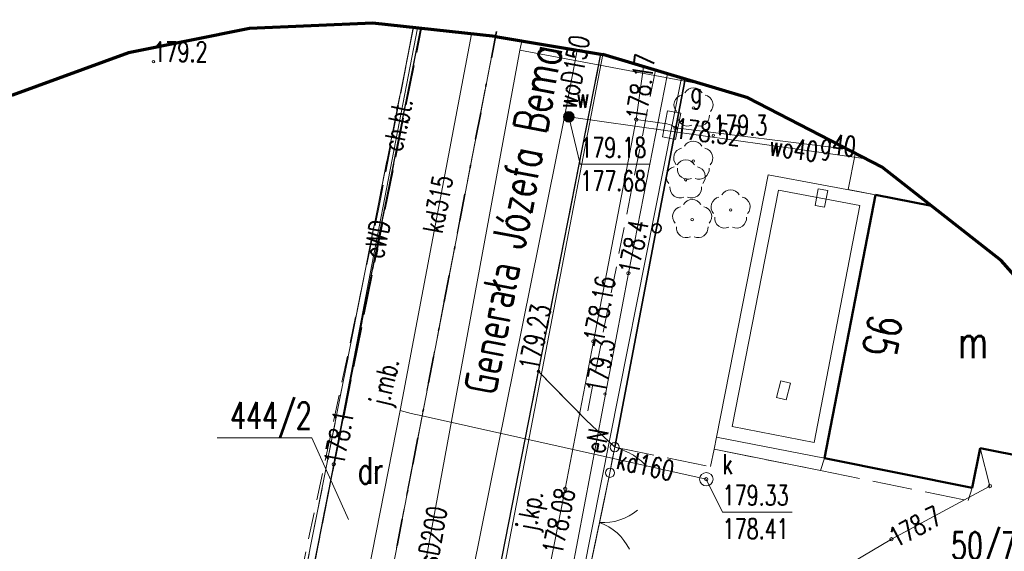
# Model space of a CAD drawing. Header units: metres. Extents: x 7429064 to 7429988, y 5709479 to 5710302.
# Tile 36 of 38: x 7429837 to 7429874, y 5710222 to 5710242. Entities that reach past the tile are written whole.
import ezdxf
from ezdxf.enums import TextEntityAlignment as Align

# ---------------------------------------------------------------- set-up
doc = ezdxf.new("R2010")
doc.units = ezdxf.units.M
doc.header["$MEASUREMENT"] = 0
for name, pattern in [('1', [0]), ('12', [3, 1, -1, 0, -1]), ('3_1', [0]), ('3_14', [1, -1]), ('3_KTCR02', [1.5, 1, -0.5]), ('3_KTJZ01', [2, 1.5, -0.5]), ('3_KTKR01', [0]), ('3_KTPL01', [2, 1.5, -0.5]), ('4', [2.5, 1.5, -1]), ('4_KTCR02', [1.5, 1, -0.5]), ('4_KTJZ01', [2, 1.5, -0.5]), ('4_KTKR01', [0]), ('5_EGBB01', [0]), ('5_EGBP12_02', [0]), ('5_EGBS10', [0]), ('5_EGBT07', [0]), ('7_1', [0]), ('7_SUPE_01', [0]), ('7_SUPG_01', [0]), ('7_SUPK_01', [0]), ('7_SUPW_01', [0]), ('8_1', [0]), ('8_SUPE_01', [0]), ('8_SUPK_01', [0])]:
    doc.linetypes.add(name, pattern=pattern)
doc.layers.get('0').update_dxf_attribs({"color": 250, "linetype": 'CONTINUOUS', "lineweight": 100})
for name, color, linetype, lineweight in [('DZIALKA_L_0', 96, '1', 18), ('DZIALKA_T_0', 96, 'CONTINUOUS', 18), ('EADTD_T_0', 7, 'CONTINUOUS', 25), ('EGBB_E_T_0', 7, 'CONTINUOUS', 25), ('EGBB_L_0', 7, '5_EGBB01', 50), ('EGBE_L_0', 7, '5_EGBT07', 18), ('EGBE_L_3', 7, '5_EGBS10', 18), ('EGBE_L_4', 7, '5_EGBP12_02', 18), ('GMINA_L_0', 7, '12', 35), ('KTCR_E_T_1_a', 7, 'CONTINUOUS', 15), ('KTCR_L_1', 7, '3_KTCR02', 18), ('KTCR_L_1_a', 7, '4_KTCR02', 18), ('KTJZ_E_T_0', 7, 'CONTINUOUS', 15), ('KTJZ_E_T_0_a', 7, 'CONTINUOUS', 15), ('KTJZ_L_0', 7, '3_KTJZ01', 18), ('KTJZ_L_0_a', 7, '4_KTJZ01', 18), ('KTKR_L_0', 7, '3_KTKR01', 25), ('KTKR_L_0_a', 7, '4_KTKR01', 25), ('KTOK_L_1', 7, '3_1', 18), ('KTOK_L_3', 7, '3_1', 18), ('KTOK_L_4', 7, 'CONTINUOUS', 35), ('KTPL_L_0', 7, '3_KTPL01', 18), ('KTUL_E_T_0', 7, 'CONTINUOUS', 25), ('OBOP_T_1', 96, 'CONTINUOUS', 18), ('RTPW_T_0', 7, 'CONTINUOUS', 15), ('RTPW_T_0_a', 7, 'CONTINUOUS', 15), ('RTPW_T_1', 7, 'CONTINUOUS', 15), ('SUPE_E_T_1_a', 1, 'CONTINUOUS', 15), ('SUPE_E_T_3', 1, 'CONTINUOUS', 15), ('SUPE_L_1_a', 1, '8_SUPE_01', 18), ('SUPE_L_3', 1, '7_SUPE_01', 18), ('SUPG_E_T_4', 7, 'CONTINUOUS', 15), ('SUPG_L_3', 52, '7_SUPG_01', 18), ('SUPG_L_4', 52, '7_SUPG_01', 18), ('SUPK_E_T_0', 34, 'CONTINUOUS', 15), ('SUPK_E_T_0_a', 34, 'CONTINUOUS', 15), ('SUPK_E_T_4', 34, 'CONTINUOUS', 15), ('SUPK_L_0', 34, '7_SUPK_01', 18), ('SUPK_L_0_a', 34, '8_SUPK_01', 18), ('SUPK_L_4', 34, '7_SUPK_01', 18), ('SUPW_E_T_0', 5, 'CONTINUOUS', 15), ('SUPW_L_0', 5, '7_SUPW_01', 18), ('SUTE_T_0', 1, 'CONTINUOUS', 18), ('SUTE_T_0_a', 1, 'CONTINUOUS', 18), ('SUTG_T_0', 52, 'CONTINUOUS', 18), ('SUTK_T_0', 7, 'CONTINUOUS', 18), ('SUTW_T_0', 5, 'CONTINUOUS', 18), ('SUUG_E_T_1', 7, 'CONTINUOUS', 15), ('SUUG_T_1', 7, 'CONTINUOUS', 18), ('SUUK_E_T_3', 7, 'CONTINUOUS', 15), ('SUUK_T_4', 7, 'CONTINUOUS', 18), ('SUUW_E_T_5', 7, 'CONTINUOUS', 15), ('SUUW_T_7', 7, 'CONTINUOUS', 18), ('UZYTKI_L_0', 96, '4', 18), ('UZYTKI_T_0', 96, 'CONTINUOUS', 18), ('zakres', 2, 'CONTINUOUS', 70)]:
    doc.layers.add(name, color=color, linetype=linetype, lineweight=lineweight)
doc.styles.get("Standard").update_dxf_attribs({"font": 'Simplex.SHX', "width": 0.75})

# ---------------------------------------------------------------- blocks, each defined once
blk = doc.blocks.new('3_OBOP02_01')
at = {"linetype": 'Continuous'}
blk.add_circle((0, 0), 0.045, dxfattribs=at)
for centre, start, end in [((0, 0.375), 30.1401, 149.8599), ((-0.357, 0.116), 102.1445, 221.86), ((0.357, 0.116), 318.14, 77.8555), ((-0.22, -0.303), 174.1482, 293.8542), ((0.22, -0.303), 246.1458, 5.8518)]:
    blk.add_arc(centre, 0.375, start, end, dxfattribs=at)
blk = doc.blocks.new('3_RTPW01')
at = {"linetype": 'Continuous'}
blk.add_circle((0, 0), 0.045, dxfattribs=at)
blk = doc.blocks.new('3_RTPW02')
at = {"linetype": 'Continuous'}
blk.add_circle((0, 0), 0.045, dxfattribs=at)
blk = doc.blocks.new('4_RTPW01')
at = {"linetype": 'Continuous'}
blk.add_circle((0, 0), 0.045, dxfattribs=at)
blk = doc.blocks.new('7_SUPS01_03')
at = {"linetype": 'Continuous'}
blk.add_circle((0, 0), 0.0625, dxfattribs=at)
blk = doc.blocks.new('7_SUPS01_04')
at = {"linetype": 'Continuous'}
blk.add_circle((0, 0), 0.0625, dxfattribs=at)
blk = doc.blocks.new('7_SUPS01_05')
at = {"linetype": 'Continuous'}
blk.add_circle((0, 0), 0.0625, dxfattribs=at)
blk = doc.blocks.new('7_SUPS01_08')
at = {"linetype": 'Continuous'}
blk.add_circle((0, 0), 0.0625, dxfattribs=at)
blk = doc.blocks.new('7_SUUS20_01')
at = {"linetype": 'Continuous'}
for p, q in [((0.5, 0.25), (-0.5, 0.25)), ((-0.5, 0.25), (-0.5, -0.25)), ((0.5, -0.25), (0.5, 0.25)), ((-0.5, -0.25), (0.5, -0.25))]:
    blk.add_line(p, q, dxfattribs=at)
blk = doc.blocks.new('7_SUUS22_01')
at = {"linetype": 'Continuous'}
blk.add_circle((0, 0), 0.25, dxfattribs=at)
blk = doc.blocks.new('7_SUUS25')
at = {"linetype": 'Continuous'}
for radius in [0.2, 0.175, 0.15, 0.125, 0.1, 0.075, 0.05, 0.025, 0.00715]:
    blk.add_circle((0, 0), radius, dxfattribs=at)
blk = doc.blocks.new('8_SUPS01_03')
at = {"linetype": 'Continuous'}
blk.add_circle((0, 0), 0.0625, dxfattribs=at)

msp = doc.modelspace()

# ---------------------------------------------------------------- linework, layer by layer
at = {"layer": 'DZIALKA_L_0', "linetype": '1'}
for p, q in [((7429844.52, 5710205.48), (7429851.63, 5710241.368)), ((7429854.703, 5710241.03), (7429836.9, 5710148.93)), ((7429853.07, 5710210.95), (7429858.721, 5710240.36)), ((7429861.667, 5710239.482), (7429856.6, 5710213.91))]:
    msp.add_line(p, q, dxfattribs=at)
at = {"layer": 'DZIALKA_T_0', "linetype": 'Continuous'}
for p in [(7429844.282, 5710226.006), (7429849.206, 5710222.947)]:
    msp.add_line(p, (7429847.828, 5710226.006), dxfattribs=at)
at = {"layer": 'EGBB_L_0', "linetype": '5_EGBB01'}
for p, q in [((7429867.03, 5710225.25), (7429868.94, 5710235.11)), ((7429868.94, 5710235.11), (7429871.028, 5710234.696)), ((7429872.55, 5710224.14), (7429872.85, 5710225.62)), ((7429872.85, 5710225.62), (7429879.889, 5710224.21)), ((7429872.55, 5710224.14), (7429867.03, 5710225.25))]:
    msp.add_line(p, q, dxfattribs=at)
at = {"layer": 'EGBB_L_0'}
for p, q in [((7429867.03, 5710225.25), (7429868.94, 5710235.11)), ((7429868.94, 5710235.11), (7429871.028, 5710234.696)), ((7429872.55, 5710224.14), (7429872.85, 5710225.62)), ((7429872.85, 5710225.62), (7429879.889, 5710224.21)), ((7429872.55, 5710224.14), (7429867.03, 5710225.25))]:
    msp.add_line(p, q, dxfattribs=at)
at = {"layer": 'EGBE_L_0', "linetype": '5_EGBT07'}
for p, q in [((7429862.98, 5710226.04), (7429864.91, 5710235.86)), ((7429864.91, 5710235.86), (7429868.94, 5710235.11)), ((7429863.567, 5710226.435), (7429865.305, 5710235.278)), ((7429865.305, 5710235.278), (7429868.353, 5710234.711)), ((7429868.94, 5710235.11), (7429867.03, 5710225.25)), ((7429868.353, 5710234.711), (7429866.634, 5710225.837)), ((7429866.634, 5710225.837), (7429863.567, 5710226.435)), ((7429867.03, 5710225.25), (7429862.98, 5710226.04))]:
    msp.add_line(p, q, dxfattribs=at)
at = {"layer": 'EGBE_L_3', "linetype": '5_EGBS10'}
for p, q in [((7429862.98, 5710226.04), (7429862.89, 5710225.58)), ((7429867.03, 5710225.25), (7429862.98, 5710226.04)), ((7429862.89, 5710225.58), (7429866.87, 5710224.79)), ((7429866.87, 5710224.79), (7429867.03, 5710225.25))]:
    msp.add_line(p, q, dxfattribs=at)
at = {"layer": 'EGBE_L_4', "linetype": '5_EGBP12_02'}
for p, q in [((7429866.67, 5710234.71), (7429866.79, 5710235.33)), ((7429866.79, 5710235.33), (7429867.15, 5710235.27)), ((7429867.15, 5710235.27), (7429867.03, 5710234.65)), ((7429867.03, 5710234.65), (7429866.67, 5710234.71)), ((7429865.23, 5710227.52), (7429865.39, 5710228.14)), ((7429865.39, 5710228.14), (7429865.75, 5710228.05)), ((7429865.75, 5710228.05), (7429865.59, 5710227.43)), ((7429865.59, 5710227.43), (7429865.23, 5710227.52))]:
    msp.add_line(p, q, dxfattribs=at)
at = {"layer": 'GMINA_L_0', "linetype": '12'}
msp.add_line((7429836.9, 5710148.93), (7429860.884, 5710273.006), dxfattribs=at)
at = {"layer": 'KTCR_L_1', "linetype": '3_KTCR02'}
for p, q in [((7429856.315, 5710228.495), (7429858.648, 5710240.372)), ((7429860.693, 5710239.773), (7429858.09, 5710226.68))]:
    msp.add_line(p, q, dxfattribs=at)
at = {"layer": 'KTCR_L_1', "linetype": '3_14'}
msp.add_line((7429858.09, 5710226.68), (7429856.315, 5710228.495), dxfattribs=at)
at = {"layer": 'KTCR_L_1_a', "linetype": '4_KTCR02'}
for p, q in [((7429849.518, 5710229.389), (7429851.913, 5710241.337)), ((7429851.625, 5710241.369), (7429850.404, 5710234.941)), ((7429850.404, 5710234.941), (7429846.611, 5710217.059)), ((7429846.655, 5710214.941), (7429849.518, 5710229.389))]:
    msp.add_line(p, q, dxfattribs=at)
at = {"layer": 'KTJZ_L_0', "linetype": '3_KTJZ01'}
for p, q in [((7429854.7, 5710241.031), (7429849.943, 5710216.429)), ((7429856.315, 5710228.495), (7429858.648, 5710240.372)), ((7429854.557, 5710219.542), (7429856.315, 5710228.495)), ((7429856.315, 5710228.495), (7429858.09, 5710226.68)), ((7429858.09, 5710226.68), (7429859.17, 5710225.66)), ((7429859.17, 5710225.66), (7429858.99, 5710224.7)), ((7429858.99, 5710224.7), (7429858.16, 5710220.73))]:
    msp.add_line(p, q, dxfattribs=at)
at = {"layer": 'KTJZ_L_0_a', "linetype": '4_KTJZ01'}
for p, q in [((7429846.655, 5710214.941), (7429851.937, 5710241.335)), ((7429854.7, 5710241.031), (7429846.084, 5710196.47))]:
    msp.add_line(p, q, dxfattribs=at)
at = {"layer": 'KTKR_L_0', "linetype": '3_KTKR01'}
for p, q in [((7429856.315, 5710228.495), (7429858.648, 5710240.372)), ((7429854.557, 5710219.542), (7429856.315, 5710228.495))]:
    msp.add_line(p, q, dxfattribs=at)
at = {"layer": 'KTKR_L_0_a', "linetype": '4_KTKR01'}
for q in [(7429851.913, 5710241.337), (7429846.655, 5710214.941)]:
    msp.add_line((7429849.518, 5710229.389), q, dxfattribs=at)
at = {"layer": 'KTOK_L_1'}
for p, q in [((7429858.99, 5710224.7), (7429858.703, 5710223.327)), ((7429858.754, 5710223.571), (7429858.447, 5710222.103)), ((7429858.447, 5710222.103), (7429858.16, 5710220.73))]:
    msp.add_line(p, q, dxfattribs=at)
msp.add_circle((7429858.99, 5710224.7), 0.17, dxfattribs=at)
for centre, start, end in [((7429858.735, 5710224.833), 266.1358, 310.2102), ((7429857.925, 5710220.955), 26.1725, 70.2469)]:
    msp.add_arc(centre, 2, start, end, dxfattribs=at)
at = {"layer": 'KTOK_L_3'}
for p, q in [((7429859.17, 5710225.66), (7429859.08, 5710225.18)), ((7429859.17, 5710225.66), (7429859.266, 5710225.629)), ((7429859.266, 5710225.629), (7429859.362, 5710225.598)), ((7429859.362, 5710225.598), (7429859.448, 5710225.568)), ((7429859.448, 5710225.568), (7429859.541, 5710225.524)), ((7429859.541, 5710225.524), (7429859.626, 5710225.488)), ((7429859.626, 5710225.488), (7429859.71, 5710225.446)), ((7429859.71, 5710225.446), (7429859.792, 5710225.398)), ((7429859.792, 5710225.398), (7429859.876, 5710225.355)), ((7429859.876, 5710225.355), (7429859.947, 5710225.302)), ((7429859.08, 5710225.18), (7429858.99, 5710224.7)), ((7429859.947, 5710225.302), (7429860.029, 5710225.247)), ((7429860.029, 5710225.247), (7429860.09, 5710225.196)), ((7429860.09, 5710225.196), (7429860.162, 5710225.143)), ((7429860.162, 5710225.143), (7429860.222, 5710225.085)), ((7429860.222, 5710225.085), (7429860.282, 5710225.027)), ((7429860.282, 5710225.027), (7429860.342, 5710224.963)), ((7429860.342, 5710224.963), (7429860.358, 5710224.94))]:
    msp.add_line(p, q, dxfattribs=at)
for centre in [(7429859.17, 5710225.66), (7429858.99, 5710224.7)]:
    msp.add_circle(centre, 0.17, dxfattribs=at)
at = {"layer": 'KTOK_L_4'}
for p, q in [((7429860.738, 5710233.855), (7429861.807, 5710239.44)), ((7429859.17, 5710225.66), (7429860.738, 5710233.855))]:
    msp.add_line(p, q, dxfattribs=at)
msp.add_circle((7429860.738, 5710233.855), 0.17, dxfattribs=at)
at = {"layer": 'KTPL_L_0', "linetype": '3_KTPL01'}
for p, q in [((7429867.916, 5710235.301), (7429868.17, 5710236.63)), ((7429868.17, 5710236.63), (7429868.279, 5710236.608)), ((7429868.94, 5710235.11), (7429867.916, 5710235.301)), ((7429871.028, 5710234.696), (7429868.94, 5710235.11)), ((7429858.99, 5710224.7), (7429859.17, 5710225.66)), ((7429859.17, 5710225.66), (7429862.76, 5710224.93)), ((7429862.76, 5710224.93), (7429862.89, 5710225.58)), ((7429862.89, 5710225.58), (7429866.87, 5710224.79)), ((7429872.55, 5710224.14), (7429872.85, 5710225.62)), ((7429872.85, 5710225.62), (7429874.528, 5710225.284)), ((7429858.16, 5710220.73), (7429858.99, 5710224.7)), ((7429866.87, 5710224.79), (7429872.4, 5710223.66)), ((7429872.4, 5710223.66), (7429872.55, 5710224.14))]:
    msp.add_line(p, q, dxfattribs=at)
at = {"layer": 'SUPE_L_1_a', "linetype": '8_SUPE_01'}
for p, q in [((7429851.79, 5710241.351), (7429850.016, 5710232.159)), ((7429850.016, 5710232.159), (7429846.645, 5710214.544))]:
    msp.add_line(p, q, dxfattribs=at)
at = {"layer": 'SUPE_L_3', "linetype": '7_SUPE_01'}
for p, q in [((7429859.68, 5710232.17), (7429861.148, 5710239.637)), ((7429856.56, 5710215.68), (7429859.68, 5710232.17)), ((7429872.85, 5710225.62), (7429873.22, 5710224.2)), ((7429873.22, 5710224.2), (7429869.53, 5710222.21)), ((7429869.53, 5710222.21), (7429861.5, 5710217.47))]:
    msp.add_line(p, q, dxfattribs=at)
at = {"layer": 'SUPG_L_3', "linetype": '7_SUPG_01'}
for p, q in [((7429859.978, 5710237.925), (7429860.252, 5710239.904)), ((7429858.374, 5710229.621), (7429859.978, 5710237.925)), ((7429859.978, 5710237.925), (7429861.118, 5710237.77)), ((7429861.118, 5710237.77), (7429861.299, 5710237.719)), ((7429857.317, 5710224.097), (7429858.374, 5710229.621)), ((7429855.046, 5710212.738), (7429857.317, 5710224.097))]:
    msp.add_line(p, q, dxfattribs=at)
at = {"layer": 'SUPG_L_3', "linetype": '7_1'}
for p, q in [((7429859.978, 5710237.925), (7429860.252, 5710239.904)), ((7429858.374, 5710229.621), (7429859.978, 5710237.925)), ((7429861.118, 5710237.77), (7429859.978, 5710237.925)), ((7429861.299, 5710237.719), (7429861.118, 5710237.77)), ((7429857.317, 5710224.097), (7429858.374, 5710229.621)), ((7429855.046, 5710212.738), (7429857.317, 5710224.097))]:
    msp.add_line(p, q, dxfattribs=at)
at = {"layer": 'SUPG_L_4', "linetype": '7_SUPG_01'}
for p, q in [((7429861.299, 5710237.719), (7429861.44, 5710237.61)), ((7429861.44, 5710237.61), (7429867.868, 5710236.821))]:
    msp.add_line(p, q, dxfattribs=at)
at = {"layer": 'SUPG_L_4', "linetype": '7_1'}
for p, q in [((7429861.44, 5710237.61), (7429861.299, 5710237.719)), ((7429867.868, 5710236.821), (7429861.44, 5710237.61))]:
    msp.add_line(p, q, dxfattribs=at)
at = {"layer": 'SUPK_L_0', "linetype": '7_SUPK_01'}
msp.add_line((7429851.958, 5710226.83), (7429862.6, 5710224.46), dxfattribs=at)
at = {"layer": 'SUPK_L_0', "linetype": '7_1'}
msp.add_line((7429851.958, 5710226.83), (7429862.6, 5710224.46), dxfattribs=at)
at = {"layer": 'SUPK_L_0_a', "linetype": '8_SUPK_01'}
for p, q in [((7429851.14, 5710227.03), (7429853.811, 5710241.129)), ((7429847.17, 5710206.84), (7429851.14, 5710227.03)), ((7429851.14, 5710227.03), (7429851.55, 5710226.92)), ((7429851.55, 5710226.92), (7429851.954, 5710226.831))]:
    msp.add_line(p, q, dxfattribs=at)
at = {"layer": 'SUPK_L_0_a', "linetype": '8_1'}
for p, q in [((7429851.14, 5710227.03), (7429853.811, 5710241.129)), ((7429847.17, 5710206.84), (7429851.14, 5710227.03)), ((7429851.14, 5710227.03), (7429851.55, 5710226.92)), ((7429851.55, 5710226.92), (7429851.954, 5710226.831))]:
    msp.add_line(p, q, dxfattribs=at)
at = {"layer": 'SUPK_L_4', "linetype": '7_SUPK_01'}
for p, q in [((7429855.688, 5710240.866), (7429855.62, 5710240.53)), ((7429855.62, 5710240.53), (7429849.595, 5710207.829)), ((7429855.62, 5710240.53), (7429862.471, 5710239.243))]:
    msp.add_line(p, q, dxfattribs=at)
at = {"layer": 'SUPK_L_4', "linetype": '7_1'}
for p, q in [((7429855.688, 5710240.866), (7429855.62, 5710240.53)), ((7429855.62, 5710240.53), (7429849.595, 5710207.829)), ((7429855.62, 5710240.53), (7429862.471, 5710239.243))]:
    msp.add_line(p, q, dxfattribs=at)
at = {"layer": 'SUPW_L_0', "linetype": '7_SUPW_01'}
for p, q in [((7429857.29, 5710238.03), (7429857.758, 5710240.521)), ((7429852.755, 5710215.57), (7429857.29, 5710238.03)), ((7429857.29, 5710238.03), (7429857.45, 5710238.03)), ((7429857.45, 5710238.03), (7429868.575, 5710236.456))]:
    msp.add_line(p, q, dxfattribs=at)
at = {"layer": 'SUPW_L_0', "linetype": '7_1'}
for p, q in [((7429857.29, 5710238.03), (7429857.758, 5710240.521)), ((7429852.755, 5710215.57), (7429857.29, 5710238.03)), ((7429857.29, 5710238.03), (7429857.45, 5710238.03)), ((7429857.45, 5710238.03), (7429868.575, 5710236.456))]:
    msp.add_line(p, q, dxfattribs=at)
at = {"layer": 'SUTK_T_0', "linetype": 'Continuous'}
for p, q in [((7429862.6, 5710224.46), (7429863.209, 5710223.232)), ((7429863.209, 5710223.232), (7429865.815, 5710223.232))]:
    msp.add_line(p, q, dxfattribs=at)
at = {"layer": 'SUTW_T_0', "linetype": 'Continuous'}
for p, q in [((7429857.45, 5710238.03), (7429857.877, 5710236.252)), ((7429857.877, 5710236.252), (7429860.482, 5710236.252))]:
    msp.add_line(p, q, dxfattribs=at)
at = {"layer": 'UZYTKI_L_0', "linetype": '4'}
msp.add_line((7429844.52, 5710205.48), (7429851.63, 5710241.368), dxfattribs=at)
at = {"layer": 'zakres', "linetype": 'Continuous', "lineweight": 70, "flags": 128}
for points in [[(7429854.703, 5710241.03), (7429850.109, 5710241.536), (7429845.491, 5710241.332), (7429840.959, 5710240.425), (7429836.619, 5710238.836), (7429832.469, 5710236.534), (7429828.732, 5710233.609), (7429825.501, 5710230.134), (7429822.854, 5710226.194), (7429820.859, 5710221.888), (7429819.565, 5710217.322)], [(7429854.703, 5710241.03), (7429858.721, 5710240.36)], [(7429879.97, 5710224.078), (7429877.184, 5710228.646), (7429873.638, 5710232.653), (7429869.179, 5710236.144), (7429864.148, 5710238.743), (7429858.721, 5710240.36)]]:
    msp.add_lwpolyline(points, dxfattribs=at)

# ---------------------------------------------------------------- block references
at = {"layer": 'OBOP_T_1'}
for p in [(7429862.12, 5710238.36), (7429862.11, 5710236.37), (7429861.83, 5710235.67), (7429863.51, 5710234.54), (7429862.07, 5710234.18)]:
    msp.add_blockref('3_OBOP02_01', p, dxfattribs=at)
at = {"layer": 'RTPW_T_0'}
for p in [(7429862.86, 5710237.34), (7429858.81, 5710227.65)]:
    msp.add_blockref('3_RTPW01', p, dxfattribs=at)
at = {"layer": 'RTPW_T_0_a'}
msp.add_blockref('4_RTPW01', (7429841.9, 5710240.09), dxfattribs=at)
at = {"layer": 'RTPW_T_1'}
msp.add_blockref('3_RTPW02', (7429856.315, 5710228.495), dxfattribs=at)
at = {"layer": 'SUTE_T_0'}
for p in [(7429859.68, 5710232.17), (7429873.22, 5710224.2), (7429869.53, 5710222.21)]:
    msp.add_blockref('7_SUPS01_03', p, dxfattribs=at)
at = {"layer": 'SUTE_T_0_a'}
msp.add_blockref('8_SUPS01_03', (7429848.65, 5710225.022), dxfattribs=at)
at = {"layer": 'SUTG_T_0'}
for p in [(7429859.978, 5710237.925), (7429861.44, 5710237.61), (7429858.374, 5710229.621), (7429857.317, 5710224.097)]:
    msp.add_blockref('7_SUPS01_04', p, dxfattribs=at)
at = {"layer": 'SUTK_T_0'}
msp.add_blockref('7_SUPS01_05', (7429862.6, 5710224.46), dxfattribs=at)
at = {"layer": 'SUTW_T_0'}
msp.add_blockref('7_SUPS01_08', (7429857.45, 5710238.03), dxfattribs=at)
at = {"layer": 'SUUG_T_1', "rotation": 78.64789706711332}
msp.add_blockref('7_SUUS20_01', (7429861.299, 5710237.719), dxfattribs=at)
at = {"layer": 'SUUK_T_4'}
msp.add_blockref('7_SUUS22_01', (7429862.6, 5710224.46), dxfattribs=at)
at = {"layer": 'SUUW_T_7'}
msp.add_blockref('7_SUUS25', (7429857.45, 5710238.03), dxfattribs=at)

# ---------------------------------------------------------------- texts
at = {"layer": 'DZIALKA_T_0', "width": 0.7}
msp.add_text('444/2', height=1, dxfattribs=at).set_placement((7429847.828, 5710226.34), align=Align.RIGHT)
msp.add_text('50/7', height=1, dxfattribs=at).set_placement((7429871.759, 5710222.48), align=Align.TOP_LEFT)
at = {"layer": 'EADTD_T_0', "width": 0.7}
msp.add_text('95', height=1.25, rotation=259.0369, dxfattribs=at).set_placement((7429868.574, 5710229.941), align=Align.CENTER)
at = {"layer": 'EGBB_E_T_0', "width": 0.7}
msp.add_text('m', height=1.25, dxfattribs=at).set_placement((7429872.592, 5710229.613), align=Align.MIDDLE)
at = {"layer": 'KTCR_E_T_1_a', "width": 0.7}
msp.add_text('ch.bt.', height=0.75, rotation=78.2544, dxfattribs=at).set_placement((7429851.039, 5710237.743), align=Align.MIDDLE)
at = {"layer": 'KTJZ_E_T_0', "width": 0.7}
msp.add_text('j.kp.', height=0.75, rotation=79.1861, dxfattribs=at).set_placement((7429856.088, 5710223.27), align=Align.MIDDLE)
at = {"layer": 'KTJZ_E_T_0_a', "width": 0.7}
msp.add_text('j.mb.', height=0.75, rotation=76.9688, dxfattribs=at).set_placement((7429850.641, 5710228.078), align=Align.MIDDLE)
at = {"layer": 'KTUL_E_T_0', "width": 0.7}
msp.add_text('Generała Józefa Bema', height=1.25, rotation=79.1941, dxfattribs=at).set_placement((7429855.355, 5710234.188), align=Align.MIDDLE)
at = {"layer": 'RTPW_T_0', "width": 0.7}
for rotation, p in [(359.9024, (7429862.86, 5710237.34)), (79.1628, (7429858.81, 5710227.65))]:
    msp.add_text('179.3', height=0.75, rotation=rotation, dxfattribs=at).set_placement(p)
at = {"layer": 'RTPW_T_0_a', "width": 0.7}
msp.add_text('179.2', height=0.75, dxfattribs=at).set_placement((7429841.9, 5710240.09))
at = {"layer": 'RTPW_T_1', "width": 0.7}
msp.add_text('179.23', height=0.75, rotation=78.8892, dxfattribs=at).set_placement((7429856.315, 5710228.495))
at = {"layer": 'SUPE_E_T_1_a', "width": 0.7}
msp.add_text('eWD', height=0.75, rotation=79.0772, dxfattribs=at).set_placement((7429850.266, 5710233.455), align=Align.MIDDLE)
at = {"layer": 'SUPE_E_T_3', "width": 0.7}
msp.add_text('eN', height=0.75, rotation=79.286, dxfattribs=at).set_placement((7429858.494, 5710225.903), align=Align.MIDDLE)
at = {"layer": 'SUPG_E_T_4', "width": 0.7}
msp.add_text('g40', height=0.75, rotation=353.0009, dxfattribs=at).set_placement((7429867.527, 5710236.857), align=Align.MIDDLE)
at = {"layer": 'SUPK_E_T_0', "width": 0.7}
msp.add_text('kd160', height=0.75, rotation=347.5749, dxfattribs=at).set_placement((7429860.321, 5710224.987), align=Align.MIDDLE)
at = {"layer": 'SUPK_E_T_0_a', "width": 0.7}
msp.add_text('kd315', height=0.75, rotation=79.1093, dxfattribs=at).set_placement((7429852.542, 5710234.763), align=Align.MIDDLE)
at = {"layer": 'SUPK_E_T_4', "width": 0.7}
msp.add_text('ksD200', height=0.75, rotation=79.325, dxfattribs=at).set_placement((7429852.295, 5710222.15), align=Align.MIDDLE)
at = {"layer": 'SUPW_E_T_0', "width": 0.7}
for s, rotation, p in [('woD150', 78.9807, (7429857.614, 5710239.713)), ('wo40', 351.9447, (7429865.872, 5710236.838))]:
    msp.add_text(s, height=0.75, rotation=rotation, dxfattribs=at).set_placement(p, align=Align.MIDDLE)
at = {"layer": 'SUTE_T_0', "width": 0.7}
for s, rotation, p in [('178.4', 78.8762, (7429859.68, 5710232.17)), ('178.7', 28.3378, (7429869.53, 5710222.21))]:
    msp.add_text(s, height=0.75, rotation=rotation, dxfattribs=at).set_placement(p, align=Align.MIDDLE_LEFT)
at = {"layer": 'SUTE_T_0_a', "width": 0.7}
msp.add_text('178.1', height=0.75, rotation=79.1655, dxfattribs=at).set_placement((7429848.65, 5710225.022), align=Align.MIDDLE_LEFT)
at = {"layer": 'SUTG_T_0', "width": 0.7}
for s, rotation, p in [('178.17', 82.1194, (7429859.978, 5710237.925)), ('178.52', 353.0009, (7429861.44, 5710237.61)), ('178.16', 79.0674, (7429858.374, 5710229.621))]:
    msp.add_text(s, height=0.75, rotation=rotation, dxfattribs=at).set_placement(p, align=Align.MIDDLE_LEFT)
msp.add_text('178.08', height=0.75, rotation=78.5907, dxfattribs=at).set_placement((7429857.317, 5710224.097), align=Align.MIDDLE_RIGHT)
at = {"layer": 'SUTK_T_0', "width": 0.7}
for s, p in [('179.33', (7429863.209, 5710224.232)), ('178.41', (7429863.209, 5710222.982))]:
    msp.add_text(s, height=0.75, dxfattribs=at).set_placement(p, align=Align.TOP_LEFT)
at = {"layer": 'SUTW_T_0', "width": 0.7}
for s, p in [('179.18', (7429857.877, 5710237.252)), ('177.68', (7429857.877, 5710236.002))]:
    msp.add_text(s, height=0.75, dxfattribs=at).set_placement(p, align=Align.TOP_LEFT)
at = {"layer": 'SUUG_E_T_1', "width": 0.7}
msp.add_text('g', height=0.75, dxfattribs=at).set_placement((7429862.004, 5710238.563))
at = {"layer": 'SUUK_E_T_3', "width": 0.7}
msp.add_text('k', height=0.75, dxfattribs=at).set_placement((7429863.199, 5710224.65))
at = {"layer": 'SUUW_E_T_5', "width": 0.7}
msp.add_text('w', height=0.75, dxfattribs=at).set_placement((7429857.728, 5710238.368))
at = {"layer": 'UZYTKI_T_0', "width": 0.7}
msp.add_text('dr', height=1, dxfattribs=at).set_placement((7429849.549, 5710225.284), align=Align.TOP_LEFT)

doc.saveas('drawing.dxf')
